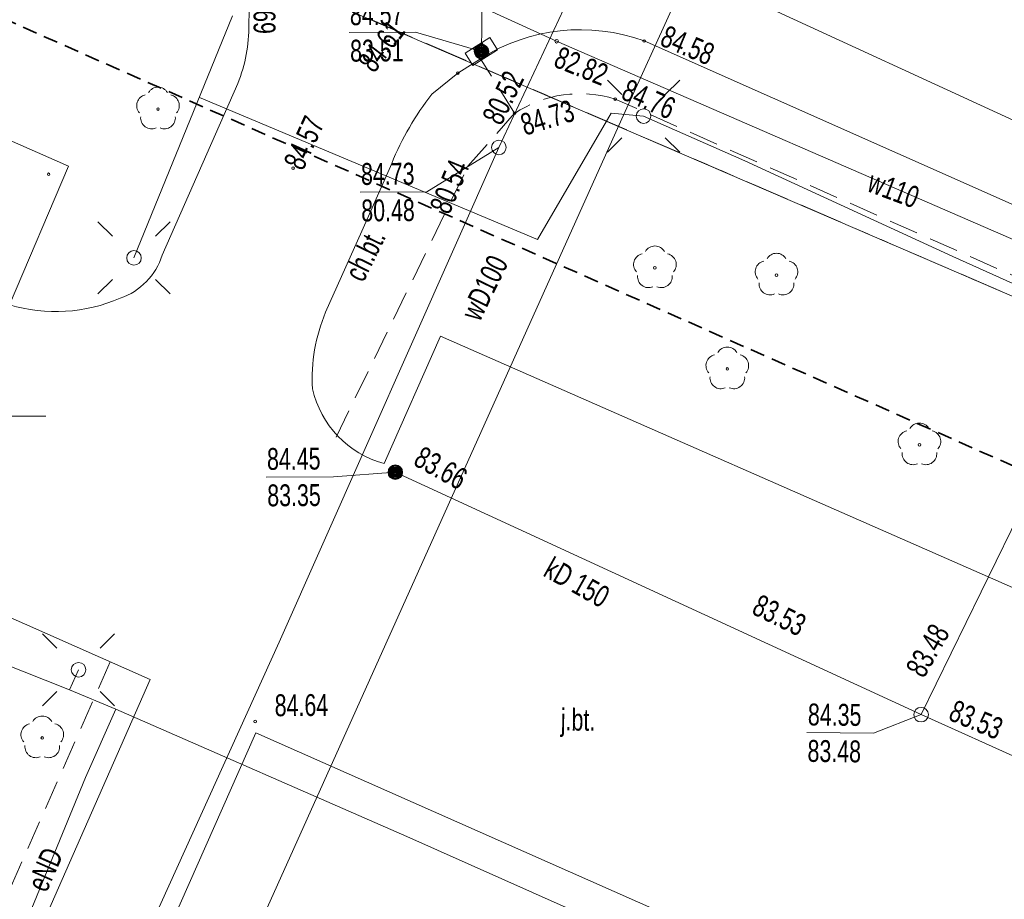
# Model space of a CAD drawing. Header units: metres. Extents: x -1013 to 1493500, y -5789517 to 1032.
# Tile 58 of 66: x 100 to 133, y -52 to -22. Entities that reach past the tile are written whole.
import ezdxf
from ezdxf.xclip import XClip

# ---------------------------------------------------------------- set-up
doc = ezdxf.new("R2010")
doc.units = ezdxf.units.M
doc.header["$MEASUREMENT"] = 0
doc.header["$XCLIPFRAME"] = 0
for name, pattern in [('2_KTCR02', [1.5, 1, -0.5]), ('GUK', [2, 1.5, -0.5]), ('GUZ', [1, 0.5, -0.5]), ('Przerywana długa', [0.78, 0.5, -0.28])]:
    doc.linetypes.add(name, pattern=pattern)
doc.layers.add('700-L Mapa 1_100 dwg', color=7, linetype='Continuous')
doc.layers.add('711-L Wymiary opisy', color=7, linetype='Continuous')
for name, color, linetype, lineweight in [('703-L Płaszczyzny podejścia 2D3', 152, 'Continuous', 30), ('703-L Płaszczyzny podejścia 2D38', 171, 'Continuous', 35), ('711-L Wymiary opisy1', 7, 'Continuous', 13), ('ex_02_DXF_MZ_500_4_Dzialki7', 9, 'Continuous', 18), ('ex_02_DXF_MZ_500_4_Kontury3', 9, 'Continuous', 18), ('ex_02_DXF_MZ_500_4_KTCR_D_L_17', 9, 'Continuous', 18), ('ex_02_DXF_MZ_500_4_KTCR_E_T_17', 9, 'Continuous', 18), ('ex_02_DXF_MZ_500_4_KTCR_L_17', 9, 'Continuous', 18), ('ex_02_DXF_MZ_500_4_KTJZ_E_T_07', 9, 'Continuous', 18), ('ex_02_DXF_MZ_500_4_KTKR_D_L_07', 9, 'Continuous', 18), ('ex_02_DXF_MZ_500_4_KTKR_L_07', 9, 'Continuous', 18), ('ex_02_DXF_MZ_500_4_OBOP_T_13', 9, 'Continuous', 18), ('ex_02_DXF_MZ_500_4_Podzial_sekcyjny_krzyze7', 9, 'Continuous', 18), ('ex_02_DXF_MZ_500_4_RTPW_T_17', 9, 'Continuous', 18), ('ex_02_DXF_MZ_500_4_SUOW_L_05', 9, 'Continuous', 18), ('ex_02_DXF_MZ_500_4_SUPE_D_L_31', 9, 'Continuous', 18), ('ex_02_DXF_MZ_500_4_SUPE_E_T_31', 9, 'Continuous', 18), ('ex_02_DXF_MZ_500_4_SUPK_D_L_434', 9, 'Continuous', 18), ('ex_02_DXF_MZ_500_4_SUPK_E_T_434', 9, 'Continuous', 18), ('ex_02_DXF_MZ_500_4_SUPW_D_L_05', 9, 'Continuous', 18), ('ex_02_DXF_MZ_500_4_SUPW_E_T_05', 9, 'Continuous', 18), ('ex_02_DXF_MZ_500_4_SUPW_L_05', 9, 'Continuous', 18), ('ex_02_DXF_MZ_500_4_SUSM_D_T_07', 9, 'Continuous', 18), ('ex_02_DXF_MZ_500_4_SUSM_D_T_37', 9, 'Continuous', 18), ('ex_02_DXF_MZ_500_4_SUTK_T_034', 9, 'Continuous', 18), ('ex_02_DXF_MZ_500_4_SUTW_T_05', 9, 'Continuous', 18), ('ex_02_DXF_MZ_500_4_SUUK_D_T_234', 9, 'Continuous', 18), ('ex_02_DXF_MZ_500_4_SUUK_D_T_97', 9, 'Continuous', 18), ('ex_02_DXF_MZ_500_4_SUUK_T_07', 9, 'Continuous', 18), ('ex_02_DXF_MZ_500_4_Uzytki3', 9, 'Continuous', 18)]:
    doc.layers.add(name, color=color, linetype=linetype, lineweight=lineweight)
doc.layers.get('700-L Mapa 1_100 dwg').off()
doc.styles.add('STYL_AUTOMATYCZNY_2', font='Arial.ttf')
doc.styles.add('STYL_AUTOMATYCZNY_4', font='Arial.ttf', dxfattribs={"width": 0.7})
doc.dimstyles.new('STYL_AUTOMATYCZNY__3', dxfattribs={"dimtxt": 0.25, "dimasz": 0.183575, "dimexe": 0.18, "dimexo": 0.04, "dimgap": 0, "dimtad": 1, "dimzin": 0, "dimdsep": 46, "dimtxsty": 'STYL_AUTOMATYCZNY_2', "dimblk": 'ARROWHEAD_8', "dimblk1": 'ARROWHEAD_8', "dimblk2": 'ARROWHEAD_8', "dimcen": 0.09, "dimclrd": 7, "dimclre": 7, "dimclrt": 7, "dimazin": 0, "dimtfac": 1, "dimtdec": 4, "dimtmove": 2, "dimatfit": 3, "dimfxl": 1, "dimtolj": 1, "dimtzin": 0, "dimarcsym": 0})

# ---------------------------------------------------------------- blocks, each defined once
blk = doc.blocks.new('*D62')
at = {"layer": '711-L Wymiary opisy1', "color": 7, "linetype": 'Continuous', "lineweight": 13, "transparency": 16777216}
for p, q in [((31.701, 9.209), (31.582, 9.143)), ((31.701, 9.209), (31.767, 9.09)), ((31.387, 8.33), (31.337, 8.457)), ((31.387, 8.33), (31.514, 8.38))]:
    blk.add_line(p, q, dxfattribs=at)
blk.add_arc((25.649, 10.872), 6.276, 336.1008, 344.6316, dxfattribs=at)
at = {"layer": '711-L Wymiary opisy1', "color": 7, "lineweight": 13, "transparency": 16777216, "insert": (31.654, 8.581), "char_height": 0.25, "attachment_point": 7, "rotation": 336.1008, "style": 'STYL_AUTOMATYCZNY_2'}
blk.add_mtext('\\A1;{\\pql;\\fArial|b0|i0|c238|p0;\\W1.000000;8,53°/15%}', dxfattribs=at)
blk = doc.blocks.new('ARROWHEAD_8')
at = {"color": 0, "linetype": 'Continuous', "lineweight": 0}
blk.add_line((0, 0), (-1, 0), dxfattribs=at)
at = {"color": 0, "linetype": 'Continuous', "lineweight": 0, "flags": 128}
blk.add_lwpolyline([(-0.525, 0.525), (0, 0), (-0.525, -0.525)], dxfattribs=at)
blk = doc.blocks.new('*D63')
at = {"layer": '711-L Wymiary opisy1', "color": 7, "linetype": 'Continuous', "lineweight": 13, "transparency": 16777216}
for p, q in [((18.152, -22.228), (18.025, -22.277)), ((18.152, -22.228), (18.201, -22.356)), ((17.692, -23.088), (17.661, -22.955)), ((17.692, -23.088), (17.825, -23.057))]:
    blk.add_line(p, q, dxfattribs=at)
blk.add_arc((12.159, -19.572), 6.556, 327.57, 336.1008, dxfattribs=at)
at = {"layer": '711-L Wymiary opisy1', "color": 7, "lineweight": 13, "transparency": 16777216, "insert": (18.03, -22.8), "char_height": 0.25, "attachment_point": 7, "rotation": 336.1008, "style": 'STYL_AUTOMATYCZNY_2'}
blk.add_mtext('\\A1;{\\pql;\\fArial|b0|i0|c238|p0;\\W1.000000;8,53°/15%}', dxfattribs=at)
blk = doc.blocks.new('Rysunek_1_4', base_point=(-51.91, -72.413))
at = {"layer": 'ex_02_DXF_MZ_500_4_Dzialki7', "color": 9, "linetype": 'Continuous', "lineweight": 18}
blk.add_line((-42.33, 44.713), (161.19, -43.067), dxfattribs=at)
at = {"layer": 'ex_02_DXF_MZ_500_4_Kontury3', "color": 9, "linetype": 'GUK', "lineweight": 18}
blk.add_line((102.61, -17.792), (161.192, -43.062), dxfattribs=at)
at = {"layer": 'ex_02_DXF_MZ_500_4_KTCR_D_L_17', "color": 9, "linetype": '2_KTCR02', "lineweight": 18}
for p, q in [((115.064, -26.765), (116.67, -24.947)), ((110.549, -36.048), (115.064, -26.765)), ((102.799, -43.759), (96.114, -58.893))]:
    blk.add_line(p, q, dxfattribs=at)
at = {"layer": 'ex_02_DXF_MZ_500_4_KTCR_L_17', "color": 9, "linetype": '2_KTCR02', "lineweight": 18}
for p, q in [((116.67, -24.947), (115.5, -23.077)), ((172.96, -47.917), (120.12, -24.457))]:
    blk.add_line(p, q, dxfattribs=at)
blk.add_arc((118.913, -28.35), 4.075, 72.7737, 123.3935, dxfattribs=at)
at = {"layer": 'ex_02_DXF_MZ_500_4_KTKR_D_L_07', "color": 9, "linetype": 'Continuous', "lineweight": 18}
for p, q in [((76.92, -16.037), (101.373, -26.761)), ((107.59, -20.247), (107.549, -21.908)), ((114.72, -23.567), (113.827, -24.294)), ((104.585, -29.809), (107.173, -23.92)), ((112.453, -26.664), (111.429, -28.991)), ((101.373, -26.761), (99.346, -31.516)), ((111.429, -28.991), (110.189, -31.77)), ((104.167, -44.363), (70.309, -29.39)), ((112.195, -36.956), (114.125, -32.592)), ((114.125, -32.592), (146.467, -46.806)), ((97.493, -59.512), (104.167, -44.363)), ((107.79, -46.188), (101.185, -61.126)), ((140.304, -60.581), (107.79, -46.188))]:
    blk.add_line(p, q, dxfattribs=at)
for centre, radius, start, end in [((102.57, -22.019), 4.981, 337.5605, 1.2842), ((121.965, -30.593), 10.292, 142.2586, 157.553), ((102.383, -29.108), 2.31, 289.2502, 342.3412), ((100.931, -26.134), 5.611, 253.5915, 293.2402), ((115.537, -34.041), 5.811, 156.9912, 183.4745), ((113.085, -33.643), 3.43, 192.6314, 254.9788)]:
    blk.add_arc(centre, radius, start, end, dxfattribs=at)
at = {"layer": 'ex_02_DXF_MZ_500_4_KTKR_L_07', "color": 9, "linetype": 'Continuous', "lineweight": 18}
for p, q in [((121.11, -22.467), (174.05, -45.977)), ((114.72, -23.567), (115.5, -23.077))]:
    blk.add_line(p, q, dxfattribs=at)
blk.add_arc((118.923, -28.457), 6.377, 69.9436, 122.4677, dxfattribs=at)
at = {"layer": 'ex_02_DXF_MZ_500_4_OBOP_T_13', "color": 9, "linetype": 'Continuous', "lineweight": 18}
for centre in [(104.439, -24.8), (121.48, -30.247), (125.65, -30.497), (123.964, -33.713), (130.552, -36.317), (100.47, -46.367)]:
    blk.add_circle(centre, 0.045, dxfattribs=at)
for centre, start, end in [((104.439, -24.425), 30.1401, 149.8599), ((104.083, -24.684), 102.1445, 221.86), ((104.796, -24.684), 318.14, 77.8555), ((104.219, -25.103), 174.1482, 293.8542), ((104.66, -25.103), 246.1458, 5.8518), ((121.48, -29.872), 30.1401, 149.8599), ((121.124, -30.131), 102.1445, 221.86), ((121.837, -30.131), 318.14, 77.8555), ((125.294, -30.381), 102.1445, 221.86), ((125.65, -30.122), 30.1401, 149.8599), ((126.007, -30.381), 318.14, 77.8555), ((121.26, -30.55), 174.1482, 293.8542), ((121.701, -30.55), 246.1458, 5.8518), ((125.43, -30.8), 174.1482, 293.8542), ((125.871, -30.8), 246.1458, 5.8518), ((123.964, -33.338), 30.1401, 149.8599), ((123.607, -33.597), 102.1445, 221.86), ((124.32, -33.597), 318.14, 77.8555), ((123.743, -34.017), 174.1482, 293.8542), ((124.184, -34.017), 246.1458, 5.8518), ((130.552, -35.942), 30.1401, 149.8599), ((130.196, -36.201), 102.1445, 221.86), ((130.909, -36.201), 318.14, 77.8555), ((130.332, -36.621), 174.1482, 293.8542), ((130.773, -36.621), 246.1458, 5.8518), ((100.114, -46.251), 102.1445, 221.86), ((100.47, -45.992), 30.1401, 149.8599), ((100.827, -46.251), 318.14, 77.8555), ((100.25, -46.67), 174.1482, 293.8542), ((100.691, -46.67), 246.1458, 5.8518)]:
    blk.add_arc(centre, 0.375, start, end, dxfattribs=at)
at = {"layer": 'ex_02_DXF_MZ_500_4_Podzial_sekcyjny_krzyze7', "color": 9, "linetype": 'Continuous', "lineweight": 18}
blk.add_line((95.59, -35.327), (100.59, -35.327), dxfattribs=at)
at = {"layer": 'ex_02_DXF_MZ_500_4_RTPW_T_17', "color": 9, "linetype": 'Continuous', "lineweight": 18}
for centre in [(121.11, -22.467), (114.72, -23.567), (120.12, -24.457), (116.67, -24.947), (100.689, -27.038), (109.07, -26.827), (107.77, -45.801)]:
    blk.add_circle(centre, 0.045, dxfattribs=at)
at = {"layer": 'ex_02_DXF_MZ_500_4_SUOW_L_05', "color": 9, "linetype": 'Continuous', "lineweight": 18}
blk.add_line((118.11, -22.477), (104.34, -16.157), dxfattribs=at)
at = {"layer": 'ex_02_DXF_MZ_500_4_SUPE_D_L_31', "color": 9, "linetype": 'Continuous', "lineweight": 18}
for p, q in [((106.997, -21.601), (103.615, -29.906)), ((105.867, -24.4), (117.452, -29.279)), ((117.452, -29.279), (119.982, -24.94)), ((119.982, -24.94), (121.092, -25.043)), ((121.092, -25.043), (124.564, -26.578)), ((124.564, -26.578), (131.697, -29.858)), ((131.697, -29.858), (138.68, -33.01)), ((96.686, -42.856), (101.399, -44.713)), ((101.399, -44.713), (101.714, -44.031)), ((101.399, -44.713), (102.994, -45.382)), ((102.994, -45.382), (101.95, -47.719)), ((102.994, -45.382), (112.976, -49.752)), ((101.95, -47.719), (98.686, -55.663)), ((112.976, -49.752), (123.479, -54.419))]:
    blk.add_line(p, q, dxfattribs=at)
at = {"layer": 'ex_02_DXF_MZ_500_4_SUPK_D_L_434', "color": 9, "linetype": 'Continuous', "lineweight": 18}
for p, q in [((116.13, -26.117), (124.79, -7.625)), ((115.614, -16.82), (115.53, -22.827)), ((115.614, -16.82), (139.313, -27.745)), ((108.598, -43.082), (116.13, -26.117)), ((139.313, -27.745), (130.608, -45.568)), ((130.608, -45.568), (112.578, -37.254)), ((99.115, -64.001), (108.598, -43.082)), ((130.608, -45.568), (141.663, -50.53))]:
    blk.add_line(p, q, dxfattribs=at)
at = {"layer": 'ex_02_DXF_MZ_500_4_SUPW_D_L_05', "color": 9, "linetype": 'Continuous', "lineweight": 18}
for p, q in [((120.343, -25.138), (130.359, -3.125)), ((104.815, -59.69), (120.343, -25.138))]:
    blk.add_line(p, q, dxfattribs=at)
at = {"layer": 'ex_02_DXF_MZ_500_4_SUPW_L_05', "color": 9, "linetype": 'Continuous', "lineweight": 18}
for p, q in [((118.11, -22.477), (104.34, -16.157)), ((199.66, -57.887), (118.11, -22.477))]:
    blk.add_line(p, q, dxfattribs=at)
at = {"layer": 'ex_02_DXF_MZ_500_4_SUSM_D_T_07', "color": 9, "linetype": 'Continuous', "lineweight": 18}
for p, q in [((120.35, -24.3), (119.855, -23.805)), ((121.835, -24.3), (122.33, -23.805)), ((120.35, -25.785), (119.855, -26.28)), ((121.835, -25.785), (122.33, -26.28)), ((102.873, -29.164), (102.378, -28.669)), ((104.358, -29.164), (104.853, -28.669)), ((102.873, -30.649), (102.378, -31.143)), ((104.358, -30.649), (104.853, -31.143)), ((100.972, -43.288), (100.477, -42.793)), ((102.457, -43.288), (102.952, -42.793)), ((100.972, -44.773), (100.477, -45.268)), ((102.457, -44.773), (102.952, -45.268))]:
    blk.add_line(p, q, dxfattribs=at)
at = {"layer": 'ex_02_DXF_MZ_500_4_SUSM_D_T_37', "color": 9, "linetype": 'Continuous', "lineweight": 18}
for centre in [(121.092, -25.043), (103.615, -29.906), (101.714, -44.031)]:
    blk.add_circle(centre, 0.25, dxfattribs=at)
at = {"layer": 'ex_02_DXF_MZ_500_4_SUTK_T_034', "color": 9, "linetype": 'Continuous', "lineweight": 18}
for p, q in [((110.993, -22.175), (113.273, -22.159)), ((115.53, -22.827), (113.273, -22.159)), ((116.13, -26.117), (113.655, -27.638)), ((111.375, -27.654), (113.655, -27.638)), ((108.151, -37.425), (110.459, -37.409)), ((112.578, -37.254), (110.459, -37.409)), ((130.608, -45.568), (128.972, -46.209)), ((126.692, -46.185), (128.972, -46.209))]:
    blk.add_line(p, q, dxfattribs=at)
at = {"layer": 'ex_02_DXF_MZ_500_4_SUTW_T_05', "color": 9, "linetype": 'Continuous', "lineweight": 18}
blk.add_circle((118.11, -22.477), 0.0625, dxfattribs=at)
at = {"layer": 'ex_02_DXF_MZ_500_4_SUUK_D_T_234', "color": 9, "linetype": 'Continuous', "lineweight": 18}
for centre in [(116.13, -26.117), (130.608, -45.568)]:
    blk.add_circle(centre, 0.25, dxfattribs=at)
at = {"layer": 'ex_02_DXF_MZ_500_4_SUUK_D_T_97', "color": 9, "linetype": 'Continuous', "lineweight": 18}
for centre, radius in [((115.53, -22.827), 0.25), ((115.53, -22.827), 0.225), ((115.53, -22.827), 0.2), ((115.53, -22.827), 0.175), ((115.53, -22.827), 0.15), ((115.53, -22.827), 0.125), ((115.53, -22.827), 0.1), ((115.53, -22.827), 0.075), ((115.53, -22.827), 0.05), ((115.53, -22.827), 0.025), ((115.53, -22.827), 0.00715), ((112.578, -37.254), 0.25), ((112.578, -37.254), 0.225), ((112.578, -37.254), 0.2), ((112.578, -37.254), 0.175), ((112.578, -37.254), 0.15), ((112.578, -37.254), 0.125), ((112.578, -37.254), 0.1), ((112.578, -37.254), 0.075), ((112.578, -37.254), 0.05), ((112.578, -37.254), 0.025), ((112.578, -37.254), 0.00715)]:
    blk.add_circle(centre, radius, dxfattribs=at)
at = {"layer": 'ex_02_DXF_MZ_500_4_SUUK_T_07', "color": 9, "linetype": 'Continuous', "lineweight": 18}
for p, q in [((114.974, -22.882), (115.82, -22.349)), ((115.545, -22.522), (115.812, -22.946)), ((115.82, -22.349), (116.087, -22.772)), ((115.24, -23.305), (114.974, -22.882)), ((116.087, -22.772), (115.24, -23.305)), ((115.249, -22.709), (115.515, -23.132))]:
    blk.add_line(p, q, dxfattribs=at)
at = {"layer": 'ex_02_DXF_MZ_500_4_Uzytki3', "color": 9, "linetype": 'GUZ', "lineweight": 18}
blk.add_line((102.61, -17.792), (161.192, -43.062), dxfattribs=at)
at = {"layer": 'ex_02_DXF_MZ_500_4_KTCR_E_T_17', "color": 9, "linetype": 'Continuous', "lineweight": 18, "insert": (111.148, -30.614), "char_height": 0.75, "attachment_point": 4, "rotation": 63.8119, "style": 'STYL_AUTOMATYCZNY_4'}
blk.add_mtext('\\A1;{\\pql;\\fArial|b0|i0|c238|p0;\\W0.700000;ch.bt.}', dxfattribs=at)
at = {"layer": 'ex_02_DXF_MZ_500_4_KTJZ_E_T_07', "color": 9, "linetype": 'Continuous', "lineweight": 18, "insert": (118.253, -45.845), "char_height": 0.75, "attachment_point": 4, "rotation": 359.1841, "style": 'STYL_AUTOMATYCZNY_4'}
blk.add_mtext('\\A1;{\\pql;\\fArial|b0|i0|c238|p0;\\W0.700000;j.bt.}', dxfattribs=at)
at = {"layer": 'ex_02_DXF_MZ_500_4_RTPW_T_17', "color": 9, "linetype": 'Continuous', "lineweight": 18, "char_height": 0.75, "style": 'STYL_AUTOMATYCZNY_4'}
for s, insert, attachment_point, rotation in [('\\A1;{\\pql;\\fArial|b0|i0|c238|p0;\\W0.700000;84.69}', (107.702, -20.39), 7, 270.1758), ('\\A1;{\\pql;\\fArial|b0|i0|c238|p0;\\W0.700000;84.61}', (111.855, -23.606), 7, 52.7206), ('\\A1;{\\pql;\\fArial|b0|i0|c238|p0;\\W0.700000;84.58}', (121.607, -22.608), 7, 337.1051), ('\\A1;{\\pql;\\fArial|b0|i0|c238|p0;\\W0.700000;84.76}', (120.275, -24.445), 7, 336.4205), ('\\A1;{\\pql;\\fArial|b0|i0|c238|p0;\\W0.700000;84.73}', (116.806, -25.001), 1, 16.9492), ('\\A1;{\\pql;\\fArial|b0|i0|c238|p0;\\W0.700000;84.57}', (109.069, -26.794), 4, 65.493), ('\\A1;{\\pql;\\fArial|b0|i0|c238|p0;\\W0.700000;84.64}', (108.443, -45.634), 7, 0.403)]:
    blk.add_mtext(s, dxfattribs=dict(at, insert=insert, attachment_point=attachment_point, rotation=rotation))
at = {"layer": 'ex_02_DXF_MZ_500_4_SUPE_E_T_31', "color": 9, "linetype": 'Continuous', "lineweight": 18, "insert": (100.274, -51.551), "char_height": 0.75, "attachment_point": 4, "rotation": 66.1731, "style": 'STYL_AUTOMATYCZNY_4'}
blk.add_mtext('\\A1;{\\pql;\\fArial|b0|i0|c238|p0;\\W0.700000;eND}', dxfattribs=at)
at = {"layer": 'ex_02_DXF_MZ_500_4_SUPK_E_T_434', "color": 9, "linetype": 'Continuous', "lineweight": 18, "insert": (117.791, -40.468), "char_height": 0.75, "attachment_point": 4, "rotation": 330.6627, "style": 'STYL_AUTOMATYCZNY_4'}
blk.add_mtext('\\A1;{\\pql;\\fArial|b0|i0|c238|p0;\\W0.700000;kD 150}', dxfattribs=at)
at = {"layer": 'ex_02_DXF_MZ_500_4_SUPW_E_T_05', "color": 9, "linetype": 'Continuous', "lineweight": 18, "char_height": 0.75, "style": 'STYL_AUTOMATYCZNY_4'}
for s, insert, attachment_point, rotation in [('\\A1;{\\pql;\\fArial|b0|i0|c238|p0;\\W0.700000;w110}', (128.71, -27.613), 7, 339.444), ('\\A1;{\\pql;\\fArial|b0|i0|c238|p0;\\W0.700000;wD100}', (115.14, -31.96), 4, 64.059)]:
    blk.add_mtext(s, dxfattribs=dict(at, insert=insert, attachment_point=attachment_point, rotation=rotation))
at = {"layer": 'ex_02_DXF_MZ_500_4_SUTK_T_034', "color": 9, "linetype": 'Continuous', "lineweight": 18, "char_height": 0.75, "style": 'STYL_AUTOMATYCZNY_4'}
for s, insert, attachment_point, rotation in [('\\A1;{\\pql;\\fArial|b0|i0|c238|p0;\\W0.700000;84.57}', (111.016, -21.175), 1, 0.403), ('\\A1;{\\pql;\\fArial|b0|i0|c238|p0;\\W0.700000;83.51}', (111.025, -22.425), 1, 0.403), ('\\A1;{\\pql;\\fArial|b0|i0|c238|p0;\\W0.700000;80.52}', (115.873, -25.236), 4, 63.8331), ('\\A1;{\\pql;\\fArial|b0|i0|c238|p0;\\W0.700000;84.73}', (111.398, -26.654), 1, 0.403), ('\\A1;{\\pql;\\fArial|b0|i0|c238|p0;\\W0.700000;80.54}', (113.734, -28.162), 1, 67.3801), ('\\A1;{\\pql;\\fArial|b0|i0|c238|p0;\\W0.700000;80.48}', (111.407, -27.904), 1, 0.403), ('\\A1;{\\pql;\\fArial|b0|i0|c238|p0;\\W0.700000;84.45}', (108.174, -36.425), 1, 0.403), ('\\A1;{\\pql;\\fArial|b0|i0|c238|p0;\\W0.700000;83.66}', (113.337, -36.66), 4, 330.6627), ('\\A1;{\\pql;\\fArial|b0|i0|c238|p0;\\W0.700000;83.35}', (108.183, -37.675), 1, 0.403), ('\\A1;{\\pql;\\fArial|b0|i0|c238|p0;\\W0.700000;83.53}', (124.924, -41.757), 4, 333.8327), ('\\A1;{\\pql;\\fArial|b0|i0|c238|p0;\\W0.700000;83.48}', (130.38, -44.166), 4, 60.1432), ('\\A1;{\\pql;\\fArial|b0|i0|c238|p0;\\W0.700000;84.35}', (126.732, -45.186), 1, 359.403), ('\\A1;{\\pql;\\fArial|b0|i0|c238|p0;\\W0.700000;83.53}', (131.65, -45.388), 4, 337.2028), ('\\A1;{\\pql;\\fArial|b0|i0|c238|p0;\\W0.700000;83.48}', (126.719, -46.436), 1, 359.403)]:
    blk.add_mtext(s, dxfattribs=dict(at, insert=insert, attachment_point=attachment_point, rotation=rotation))
at = {"layer": 'ex_02_DXF_MZ_500_4_SUTW_T_05', "color": 9, "linetype": 'Continuous', "lineweight": 18, "insert": (118.247, -22.631), "char_height": 0.75, "attachment_point": 1, "rotation": 337.9086, "style": 'STYL_AUTOMATYCZNY_4'}
blk.add_mtext('\\A1;{\\pql;\\fArial|b0|i0|c238|p0;\\W0.700000;82.82}', dxfattribs=at)

msp = doc.modelspace()

# ---------------------------------------------------------------- linework, layer by layer
at = {"layer": '703-L Płaszczyzny podejścia 2D3', "color": 152, "linetype": 'Continuous', "lineweight": 30}
msp.add_circle((8.2273, 10.355), 1021.6593, dxfattribs=at)
at = {"layer": '703-L Płaszczyzny podejścia 2D38', "color": 171, "linetype": 'Przerywana długa', "lineweight": 35}
msp.add_line((25.6493, 10.8724), (381.2963, -146.7226), dxfattribs=at)

# ---------------------------------------------------------------- block references
at = {"layer": '700-L Mapa 1_100 dwg', "color": 52, "linetype": 'Continuous', "lineweight": 25}
ref = msp.add_blockref('Rysunek_1_4', (-51.9097, -72.4133), dxfattribs=at)
XClip(ref).set_block_clipping_path([(-454.4097296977, -337.82710067), (350.5902703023, 193.0005136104)])

# ---------------------------------------------------------------- dimensions: what is measured, and where the dimension line sits
at = {"layer": '711-L Wymiary opisy', "color": 7, "linetype": 'Continuous', "lineweight": 13}
for base, center, p1, p2, picture, middle in [((31.5604, 8.7637), (25.6493, 10.8724), (84.1511, -5.2069), (381.2963, -146.7226), '*D62', (32.4306, 8.3736)), ((17.9382, -22.6668), (12.1585, -19.5724), (367.8056, -177.1675), (63.368, -52.1085), '*D63', (18.8064, -23.007))]:
    dim = msp.add_angular_dim_3p(base=base, center=center, p1=p1, p2=p2, text='8,53°/15%', dimstyle='STYL_AUTOMATYCZNY__3', dxfattribs=at)
    dim.commit()
    dim.dimension.update_dxf_attribs({"geometry": picture, "text_midpoint": middle, "dimtype": 165, "text_rotation": 336.10081})

doc.saveas('drawing.dxf')
